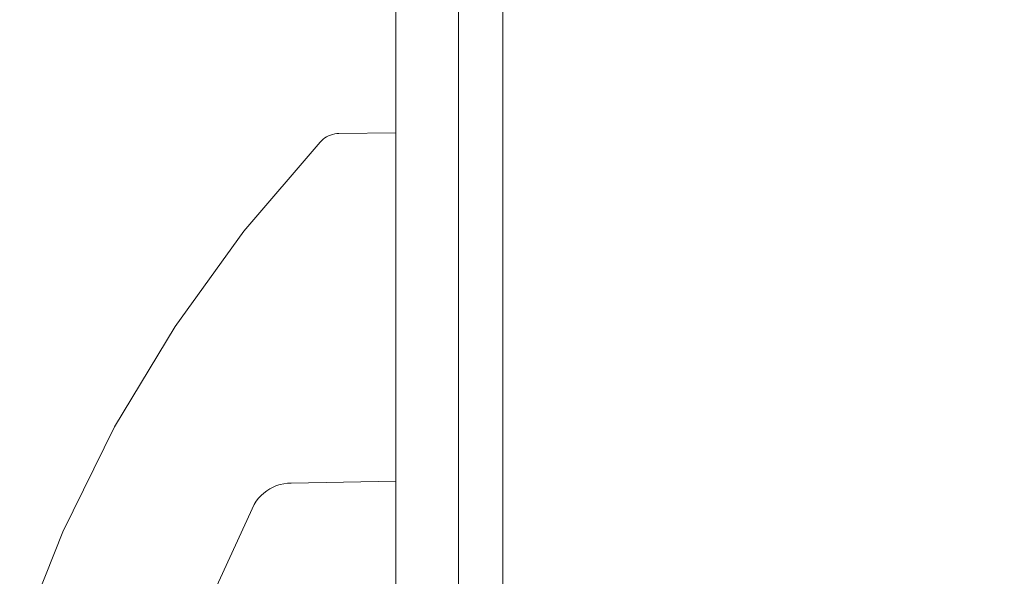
# Model space of a CAD drawing. Header units: millimetres. Extents: x -230 to 230, y -130 to 130.
# Tile 13 of 47: x -170 to -92, y 42 to 86. Entities that reach past the tile are written whole.
import ezdxf

# ---------------------------------------------------------------- set-up
doc = ezdxf.new("R2010")
doc.units = ezdxf.units.MM
doc.header["$LTSCALE"] = 25.4
doc.layers.add('Lighting-Moving Light', color=7, linetype='Continuous', lineweight=5, true_color=0x000000)

# ---------------------------------------------------------------- blocks, each defined once
blk = doc.blocks.new('Group-1')
at = {"layer": 'Lighting-Moving Light', "color": 7, "linetype": 'Continuous', "lineweight": 5, "transparency": 33554687}
for points, invisible_edges in [([(-773.662, 226.446, -25), (-773.662, 1.533, -25), (-761.075, -11.053, -25), (-761.075, 239.033, -25)], 14), ([(-503.576, 1.533, -25), (-503.576, 226.446, -25), (-761.075, 239.033, -25), (-761.075, -11.053, -25)], 14), ([(-770.152, 222.936, -116.924), (-519.672, 235.523, -116.924), (-519.672, -7.543, -116.924), (-757.565, -7.543, -116.924)], 11), ([(-773.662, 1.533, -25), (-773.662, 226.446, -25), (-778.619, 226.19, -29.957), (-778.619, 1.79, -29.957)], 10), ([(-778.619, 1.79, -108.457), (-778.619, 226.19, -108.457), (-770.152, 222.936, -116.924), (-770.152, 5.043, -116.924)], 10), ([(-778.619, 226.19, -108.457), (-778.619, 64.782, -85.881), (-778.619, 163.2, -85.881)], 11), ([(-778.619, 163.2, -85.881), (-778.619, 190.834, -85.881), (-778.619, 226.19, -108.457)], 10), ([(-778.619, 226.19, -29.957), (-778.619, 190.834, -55.995), (-778.619, 163.2, -55.995)], 9), ([(-778.619, 163.2, -55.995), (-778.619, 64.782, -55.995), (-778.619, 226.19, -29.957)], 11), ([(-778.619, 226.19, -108.457), (-778.619, 1.79, -108.457), (-778.619, 37.145, -85.881), (-778.619, 64.782, -85.881)], 10), ([(-778.619, 1.79, -29.957), (-778.619, 226.19, -29.957), (-778.619, 64.782, -55.995), (-778.619, 37.145, -55.995)], 10), ([(-778.619, 190.834, -85.881), (-778.619, 190.834, -55.995), (-778.619, 226.19, -29.957), (-778.619, 226.19, -108.457)], 10), ([(-770.152, 5.043, -116.924), (-770.152, 222.936, -116.924), (-757.565, -7.543, -116.924)], 10), ([(-778.619, 163.2, -85.881), (-784.118, 190.529, -85.881), (-783.967, 190.608, -85.881), (-783.809, 190.673, -85.881)], 9), ([(-783.809, 190.673, -55.995), (-783.967, 190.608, -55.995), (-784.118, 190.529, -55.995), (-778.619, 163.2, -55.995)], 12), ([(-783.967, 190.608, -55.995), (-783.967, 190.608, -85.881), (-784.118, 190.529, -85.881), (-784.118, 190.529, -55.995)], 5), ([(-783.809, 190.673, -55.995), (-783.809, 190.673, -85.881), (-783.967, 190.608, -85.881), (-783.967, 190.608, -55.995)], 5), ([(-783.646, 190.725, -55.995), (-783.646, 190.725, -85.881), (-783.809, 190.673, -85.881), (-783.809, 190.673, -55.995)], 5), ([(-783.809, 190.673, -85.881), (-783.646, 190.725, -85.881), (-778.619, 163.2, -85.881)], 10), ([(-778.619, 163.2, -55.995), (-783.646, 190.725, -55.995), (-783.809, 190.673, -55.995)], 9), ([(-778.619, 163.2, -85.881), (-783.646, 190.725, -85.881), (-783.479, 190.763, -85.881), (-783.31, 190.786, -85.881)], 9), ([(-783.31, 190.786, -55.995), (-783.479, 190.763, -55.995), (-783.646, 190.725, -55.995), (-778.619, 163.2, -55.995)], 12), ([(-783.479, 190.763, -55.995), (-783.479, 190.763, -85.881), (-783.646, 190.725, -85.881), (-783.646, 190.725, -55.995)], 5), ([(-783.31, 190.786, -55.995), (-783.31, 190.786, -85.881), (-783.479, 190.763, -85.881), (-783.479, 190.763, -55.995)], 5), ([(-783.139, 190.795, -55.995), (-783.139, 190.795, -85.881), (-783.31, 190.786, -85.881), (-783.31, 190.786, -55.995)], 4), ([(-783.31, 190.786, -85.881), (-783.139, 190.795, -85.881), (-778.619, 163.2, -85.881)], 10), ([(-778.619, 163.2, -55.995), (-783.139, 190.795, -55.995), (-783.31, 190.786, -55.995)], 9), ([(-783.139, 190.795, -85.881), (-778.619, 190.834, -85.881), (-778.619, 163.2, -85.881)], 8), ([(-778.619, 163.2, -55.995), (-778.619, 190.834, -55.995), (-783.139, 190.795, -55.995)], 8), ([(-784.642, 190.095, -55.995), (-784.642, 190.095, -85.881), (-790.695, 183.032, -85.881), (-790.695, 183.032, -55.995)], 4), ([(-786.938, 163.055, -85.881), (-787.232, 163.042, -85.881), (-790.695, 183.032, -85.881), (-784.642, 190.095, -85.881)], 10), ([(-784.642, 190.095, -55.995), (-790.695, 183.032, -55.995), (-787.232, 163.042, -55.995), (-786.938, 163.055, -55.995)], 10), ([(-778.619, 163.2, -85.881), (-786.938, 163.055, -85.881), (-784.642, 190.095, -85.881), (-784.526, 190.22, -85.881)], 10), ([(-784.526, 190.22, -55.995), (-784.642, 190.095, -55.995), (-786.938, 163.055, -55.995), (-778.619, 163.2, -55.995)], 10), ([(-784.526, 190.22, -55.995), (-784.526, 190.22, -85.881), (-784.642, 190.095, -85.881), (-784.642, 190.095, -55.995)], 1), ([(-784.399, 190.334, -55.995), (-784.399, 190.334, -85.881), (-784.526, 190.22, -85.881), (-784.526, 190.22, -55.995)], 5), ([(-778.619, 163.2, -85.881), (-784.526, 190.22, -85.881), (-784.399, 190.334, -85.881)], 9), ([(-784.399, 190.334, -55.995), (-784.526, 190.22, -55.995), (-778.619, 163.2, -55.995)], 10), ([(-784.399, 190.334, -85.881), (-784.263, 190.438, -85.881), (-784.118, 190.529, -85.881), (-778.619, 163.2, -85.881)], 12), ([(-778.619, 163.2, -55.995), (-784.118, 190.529, -55.995), (-784.263, 190.438, -55.995), (-784.399, 190.334, -55.995)], 9), ([(-784.263, 190.438, -55.995), (-784.263, 190.438, -85.881), (-784.399, 190.334, -85.881), (-784.399, 190.334, -55.995)], 5), ([(-784.118, 190.529, -55.995), (-784.118, 190.529, -85.881), (-784.263, 190.438, -85.881), (-784.263, 190.438, -55.995)], 5), ([(-790.695, 183.032, -55.995), (-790.695, 183.032, -85.881), (-796.139, 175.489, -85.881), (-796.139, 175.489, -55.995)], 5), ([(-796.139, 175.489, -85.881), (-790.695, 183.032, -85.881), (-787.81, 162.939, -85.881), (-788.09, 162.85, -85.881)], 10), ([(-788.09, 162.85, -55.995), (-787.81, 162.939, -55.995), (-790.695, 183.032, -55.995), (-796.139, 175.489, -55.995)], 10), ([(-790.695, 183.032, -85.881), (-787.232, 163.042, -85.881), (-787.523, 163.003, -85.881)], 9), ([(-787.523, 163.003, -85.881), (-787.81, 162.939, -85.881), (-790.695, 183.032, -85.881)], 10), ([(-790.695, 183.032, -55.995), (-787.81, 162.939, -55.995), (-787.523, 163.003, -55.995)], 9), ([(-787.523, 163.003, -55.995), (-787.232, 163.042, -55.995), (-790.695, 183.032, -55.995)], 10), ([(-796.139, 175.489, -55.995), (-796.139, 175.489, -85.881), (-800.936, 167.519, -85.881), (-800.936, 167.519, -55.995)], 5), ([(-800.936, 167.519, -85.881), (-796.139, 175.489, -85.881), (-789.319, 162.065, -85.881), (-789.518, 161.848, -85.881)], 10), ([(-789.518, 161.848, -55.995), (-789.319, 162.065, -55.995), (-796.139, 175.489, -55.995), (-800.936, 167.519, -55.995)], 10), ([(-796.139, 175.489, -85.881), (-788.622, 162.601, -85.881), (-788.87, 162.443, -85.881)], 9), ([(-788.87, 162.443, -85.881), (-789.103, 162.264, -85.881), (-796.139, 175.489, -85.881)], 10), ([(-788.09, 162.85, -85.881), (-788.362, 162.737, -85.881), (-796.139, 175.489, -85.881)], 10), ([(-789.103, 162.264, -85.881), (-789.319, 162.065, -85.881), (-796.139, 175.489, -85.881)], 10), ([(-788.362, 162.737, -85.881), (-788.622, 162.601, -85.881), (-796.139, 175.489, -85.881)], 10), ([(-796.139, 175.489, -55.995), (-788.362, 162.737, -55.995), (-788.09, 162.85, -55.995)], 9), ([(-796.139, 175.489, -55.995), (-789.103, 162.264, -55.995), (-788.87, 162.443, -55.995)], 9), ([(-796.139, 175.489, -55.995), (-788.622, 162.601, -55.995), (-788.362, 162.737, -55.995)], 9), ([(-796.139, 175.489, -55.995), (-789.319, 162.065, -55.995), (-789.103, 162.264, -55.995)], 9), ([(-788.87, 162.443, -55.995), (-788.622, 162.601, -55.995), (-796.139, 175.489, -55.995)], 10), ([(-800.936, 167.519, -55.995), (-800.936, 167.519, -85.881), (-805.053, 159.178, -85.881), (-805.053, 159.178, -55.995)], 5), ([(-805.053, 159.178, -85.881), (-800.936, 167.519, -85.881), (-789.854, 161.367, -85.881), (-793.605, 153.246, -85.881)], 10), ([(-793.605, 153.246, -55.995), (-789.854, 161.367, -55.995), (-800.936, 167.519, -55.995), (-805.053, 159.178, -55.995)], 10), ([(-800.936, 167.519, -85.881), (-789.518, 161.848, -85.881), (-789.697, 161.615, -85.881)], 9), ([(-789.697, 161.615, -85.881), (-789.854, 161.367, -85.881), (-800.936, 167.519, -85.881)], 10), ([(-800.936, 167.519, -55.995), (-789.697, 161.615, -55.995), (-789.518, 161.848, -55.995)], 9), ([(-800.936, 167.519, -55.995), (-789.854, 161.367, -55.995), (-789.697, 161.615, -55.995)], 9), ([(-789.103, 162.264, -55.995), (-789.103, 162.264, -85.881), (-788.87, 162.443, -85.881), (-788.87, 162.443, -55.995)], 5), ([(-788.87, 162.443, -55.995), (-788.87, 162.443, -85.881), (-788.622, 162.601, -85.881), (-788.622, 162.601, -55.995)], 5), ([(-788.622, 162.601, -55.995), (-788.622, 162.601, -85.881), (-788.362, 162.737, -85.881), (-788.362, 162.737, -55.995)], 5), ([(-788.362, 162.737, -55.995), (-788.362, 162.737, -85.881), (-788.09, 162.85, -85.881), (-788.09, 162.85, -55.995)], 5), ([(-788.09, 162.85, -55.995), (-788.09, 162.85, -85.881), (-787.81, 162.939, -85.881), (-787.81, 162.939, -55.995)], 5), ([(-787.81, 162.939, -55.995), (-787.81, 162.939, -85.881), (-787.523, 163.003, -85.881), (-787.523, 163.003, -55.995)], 5), ([(-787.523, 163.003, -55.995), (-787.523, 163.003, -85.881), (-787.232, 163.042, -85.881), (-787.232, 163.042, -55.995)], 5), ([(-787.232, 163.042, -55.995), (-787.232, 163.042, -85.881), (-786.938, 163.055, -85.881), (-786.938, 163.055, -55.995)], 1), ([(-778.619, 64.782, -85.881), (-778.619, 64.782, -55.995), (-778.619, 163.2, -55.995), (-778.619, 163.2, -85.881)], 10), ([(-789.697, 161.615, -55.995), (-789.697, 161.615, -85.881), (-789.518, 161.848, -85.881), (-789.518, 161.848, -55.995)], 5), ([(-789.518, 161.848, -55.995), (-789.518, 161.848, -85.881), (-789.319, 162.065, -85.881), (-789.319, 162.065, -55.995)], 5), ([(-789.319, 162.065, -55.995), (-789.319, 162.065, -85.881), (-789.103, 162.264, -85.881), (-789.103, 162.264, -55.995)], 5), ([(-793.605, 153.246, -55.995), (-793.605, 153.246, -85.881), (-789.854, 161.367, -85.881), (-789.854, 161.367, -55.995)], 1), ([(-789.854, 161.367, -55.995), (-789.854, 161.367, -85.881), (-789.697, 161.615, -85.881), (-789.697, 161.615, -55.995)], 4), ([(-805.053, 159.178, -55.995), (-805.053, 159.178, -85.881), (-808.461, 150.523, -85.881), (-808.461, 150.523, -55.995)], 5), ([(-793.605, 153.246, -85.881), (-796.64, 144.832, -85.881), (-808.461, 150.523, -85.881), (-805.053, 159.178, -85.881)], 10), ([(-805.053, 159.178, -55.995), (-808.461, 150.523, -55.995), (-796.64, 144.832, -55.995), (-793.605, 153.246, -55.995)], 10)]:
    blk.add_3dface(points, dxfattribs=dict(at, invisible_edges=invisible_edges))
for points in [[(-778.619, 190.834, -85.881), (-783.139, 190.795, -85.881), (-783.139, 190.795, -55.995), (-778.619, 190.834, -55.995)], [(-778.619, 163.2, -55.995), (-786.938, 163.055, -55.995), (-786.938, 163.055, -85.881), (-778.619, 163.2, -85.881)]]:
    blk.add_3dface(points, dxfattribs=at)
at = {"layer": 'Lighting-Moving Light', "color": 0, "flags": 1}
for tag in ['Yoke', '3D_Symbol_Name', 'Weight', 'Weight', 'Wattage', 'Candlepower', 'Body', 'Model_Name', 'Beam_Angle', 'Field_Angle', 'Remarks', 'Beam_Angle_2', 'Field_Angle_2', 'Num_Channels', 'Frame_Size', 'Device_Type', 'FixtureID', 'Frame_Size', 'Base', 'Lens', 'Inst_Type', 'Lamp']:
    blk.add_attdef(tag, (-554.515, 111.223), '', height=0.18, dxfattribs=at)

msp = doc.modelspace()

# ---------------------------------------------------------------- block references
at = {"layer": 'Lighting-Moving Light', "color": 7, "transparency": 33554687}
msp.add_blockref('Group-1', (638.619, -113.99), dxfattribs=at)

doc.saveas('drawing.dxf')
